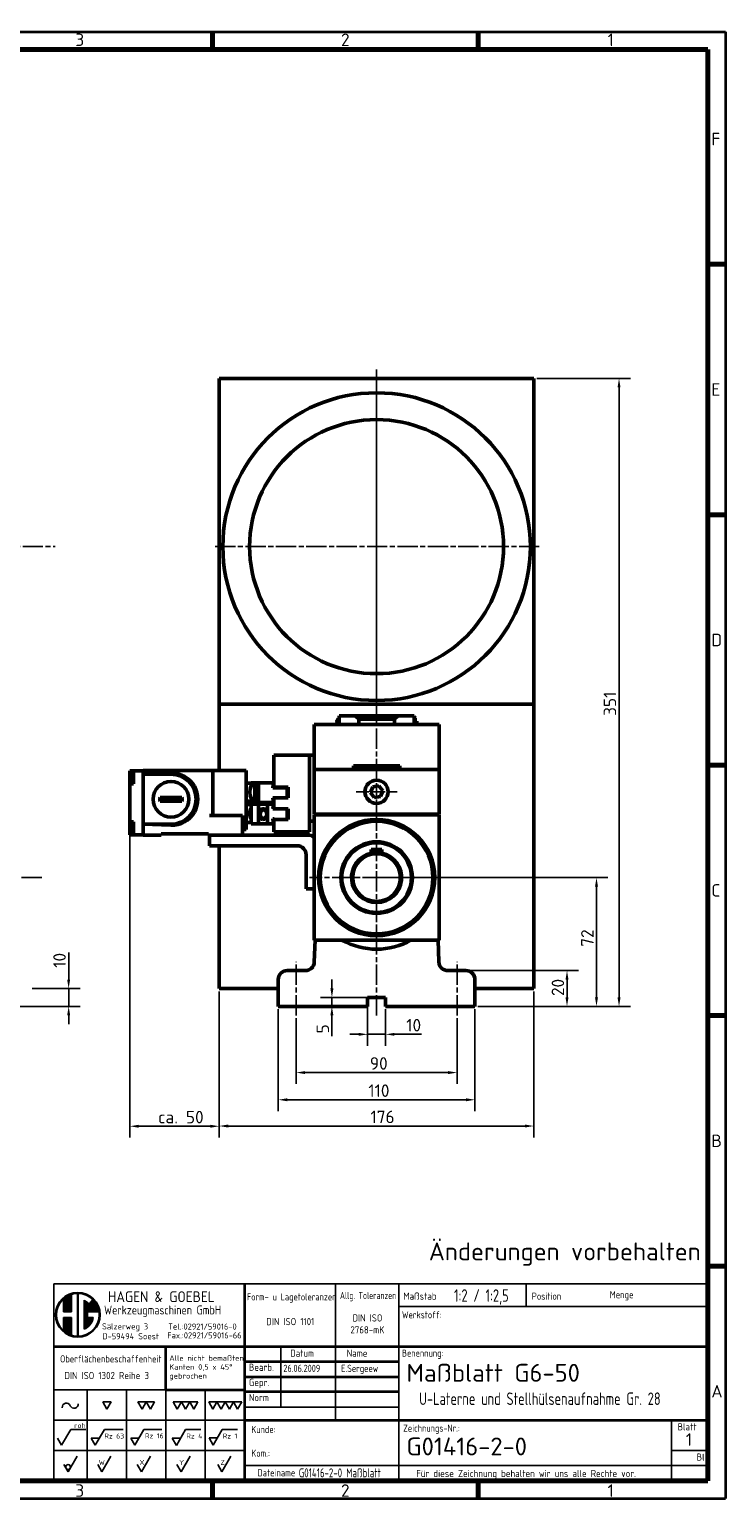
# Model space of a CAD drawing. Header units: millimetres. Extents: x 10 to 1178, y 10 to 831.
# Tile 3 of 3: x 789 to 1178, y 10 to 831. Entities that reach past the tile are written whole.
import ezdxf
from ezdxf.enums import TextEntityAlignment as Align

# ---------------------------------------------------------------- set-up
doc = ezdxf.new("R2010")
doc.units = ezdxf.units.MM
doc.header["$LTSCALE"] = 2
doc.linetypes.add('CHAIN', pattern=[0.3543, 0.2362, -0.0295, 0.0591, -0.0295])
doc.layers.get('0').update_dxf_attribs({"lineweight": 25})
for name, color, linetype, lineweight in [('AM_BOR', 7, 'Continuous', 50), ('Bemaßung (ISO)', 7, 'Continuous', 25), ('Mittellinie (ISO)', 7, 'Continuous', 25), ('Mittelpunktmarkierung (ISO)', 7, 'Continuous', 25), ('Rahmen (ISO)', 7, 'Continuous', 70), ('Sichtbar (ISO)', 7, 'Continuous', 50), ('Symbol (ISO)', 7, 'Continuous', 25), ('Titel (ISO)', 7, 'Continuous', 50)]:
    doc.layers.add(name, color=color, linetype=linetype, lineweight=lineweight)
doc.styles.add('ACDINTS_30', font='isocp.shx')
doc.styles.add('ACDINTS_31', font='isocp.shx')
doc.styles.add('ACDINTS_32', font='isocp.shx')
doc.styles.add('ACDINTS_33', font='isocp.shx')
doc.styles.add('ACDINTS_34', font='isocp.shx')
doc.styles.add('ACDINTS_35', font='isocp.shx')
doc.styles.add('ACDINTS_40', font='isocp.shx')
doc.styles.add('ACDINTS_41', font='isocp.shx')
doc.styles.add('Notiztext (DIN)', font='isocpeur.ttf')
doc.styles.get("Standard").update_dxf_attribs({"font": 'ISOCP.shx'})
doc.styles.add('TextStyle32', font='isocp.shx')
doc.styles.add('TextStyle51', font='isocp.shx', dxfattribs={"width": 0.8})
doc.styles.add('TextStyle52', font='isocp.shx', dxfattribs={"width": 0.8})
doc.styles.add('TextStyle53', font='isocp.shx')
doc.styles.add('TextStyle54', font='isocp.shx')
doc.styles.add('TextStyle55', font='isocp.shx', dxfattribs={"width": 0.8})
doc.styles.add('TextStyle56', font='isocp.shx', dxfattribs={"width": 0.8})
doc.styles.add('TextStyle59', font='isocp.shx', dxfattribs={"width": 0.8})
doc.styles.add('TextStyle60', font='isocp.shx', dxfattribs={"width": 0.8})
doc.styles.add('TextStyle61', font='isocp.shx', dxfattribs={"width": 0.8})
doc.styles.add('TextStyle62', font='isocp.shx')
doc.styles.add('TextStyle63', font='isocp.shx')
doc.styles.add('TextStyle64', font='isocp.shx', dxfattribs={"width": 0.8})
doc.styles.add('TextStyle65', font='isocp.shx', dxfattribs={"width": 0.8})
doc.dimstyles.new('Standard (DIN)', dxfattribs={"dimscale": 2, "dimtxt": 3.5, "dimasz": 2.5, "dimexe": 3.175, "dimexo": 0.8, "dimgap": 0.8, "dimtad": 1, "dimdec": 3, "dimrnd": 1e-08, "dimtxsty": 'Notiztext (DIN)', "dimcen": 0.09, "dimdle": 10, "dimclrd": 256, "dimclre": 256, "dimclrt": 256, "dimazin": 2, "dimtfac": 0.571429, "dimtdec": 3, "dimtmove": 0, "dimatfit": 3, "dimfxl": 1, "dimtolj": 1, "dimlwd": -1, "dimlwe": -1, "dimarcsym": 0})

# ---------------------------------------------------------------- blocks, each defined once
blk = doc.blocks.new('Ränder Hagen+Goebel Rahmen')
at = {"layer": 'Rahmen (ISO)', "linetype": 'Continuous', "lineweight": 35}
for p, q in [((5, 415), (589, 415)), ((589, 415), (589, 5)), ((5, 5), (589, 5))]:
    blk.add_line(p, q, dxfattribs=at)
at = {"layer": 'Rahmen (ISO)'}
for p, q in [((445.5, 410), (445.5, 415)), ((519.75, 410), (519.75, 415)), ((10, 410), (584, 410)), ((584, 410), (584, 10)), ((584, 350), (589, 350)), ((584, 280), (589, 280)), ((584, 210), (589, 210)), ((584, 140), (589, 140)), ((584, 70), (589, 70)), ((10, 10), (584, 10)), ((445.5, 10), (445.5, 5)), ((519.75, 10), (519.75, 5))]:
    blk.add_line(p, q, dxfattribs=at)
at = {"layer": 'Symbol (ISO)', "char_height": 3.5, "style": 'Notiztext (DIN)'}
for s, insert, attachment_point in [('3', (408.375, 411), 8), ('2', (482.625, 411), 8), ('1', (556.875, 411), 8), ('F', (585, 385), 4), ('E', (585, 315), 4), ('D', (585, 245), 4), ('C', (585, 175), 4), ('B', (585, 105), 4), ('A', (585, 35), 4), ('3', (408.375, 9), 2), ('2', (482.625, 9), 2), ('1', (556.875, 9), 2)]:
    blk.add_mtext(s, dxfattribs=dict(at, insert=insert, attachment_point=attachment_point))
blk = doc.blocks.new('Schriftfelder Hagen+Goebel')
at = {"color": 7}
for p, q in [((294.29, 154.82), (111.41, 154.82)), ((111.41, 154.82), (111.41, 99.83)), ((294.29, 99.83), (294.29, 154.82)), ((111.41, 99.83), (294.29, 99.83))]:
    blk.add_line(p, q, dxfattribs=at)
at = {"color": 7, "linetype": 'Continuous', "lineweight": 25}
for p, q in [((116.39, 151.98), (116.39, 147.01)), ((117.99, 152.46), (117.99, 139.96)), ((118.25, 152.46), (118.25, 139.96)), ((114.07, 150.62), (114.07, 147.01)), ((114.34, 150.85), (114.34, 147.01)), ((114.6, 151.05), (114.6, 147.01)), ((114.87, 151.24), (114.87, 147.01)), ((115.13, 151.4), (115.13, 147.01)), ((115.4, 151.54), (115.4, 147.01)), ((115.67, 151.67), (115.67, 147.01)), ((115.93, 151.78), (115.93, 147.01)), ((116.2, 151.88), (116.2, 147.01)), ((119.85, 150.25), (119.85, 142.17)), ((120.12, 150.12), (120.12, 142.3)), ((120.38, 149.97), (120.38, 142.45)), ((120.65, 149.8), (120.65, 142.62)), ((120.92, 149.6), (120.92, 147.01)), ((121.18, 149.36), (121.18, 147.01)), ((121.23, 149.31), (122.36, 150.44)), ((121.45, 149.54), (121.45, 147.01)), ((121.71, 149.8), (121.71, 147.01)), ((121.98, 150.07), (121.98, 147.01)), ((122.25, 150.33), (122.25, 147.01)), ((122.51, 150.25), (122.51, 147.01)), ((122.78, 149.97), (122.78, 147.01)), ((123.04, 149.62), (123.04, 147.01)), ((123.31, 149.2), (123.31, 147.01)), ((123.58, 148.68), (123.58, 147.01)), ((123.84, 147.97), (123.84, 147.01)), ((114.07, 147.01), (116.39, 147.01)), ((114.07, 145.41), (114.07, 141.8)), ((114.07, 145.41), (116.39, 145.41)), ((114.34, 145.41), (114.34, 141.57)), ((114.6, 145.41), (114.6, 141.37)), ((114.87, 145.41), (114.87, 141.18)), ((115.13, 145.41), (115.13, 141.02)), ((115.4, 145.41), (115.4, 140.88)), ((115.67, 145.41), (115.67, 140.75)), ((115.93, 145.41), (115.93, 140.64)), ((116.2, 145.41), (116.2, 140.54)), ((116.39, 145.41), (116.39, 140.44)), ((120.78, 147.01), (124.06, 147.01)), ((120.78, 147.01), (120.78, 145.41)), ((120.78, 145.41), (122.44, 145.41)), ((120.92, 145.41), (120.92, 142.82)), ((121.18, 145.41), (121.18, 143.06)), ((121.45, 145.41), (121.45, 143.34)), ((121.71, 145.41), (121.71, 143.68)), ((121.98, 145.41), (121.98, 144.11)), ((122.25, 145.41), (122.25, 144.7)), ((111.41, 125.21), (142.75, 125.21)), ((120.75, 125.21), (120.75, 99.83)), ((131.75, 125.21), (131.75, 99.83)), ((142.75, 125.21), (142.75, 99.83)), ((153.75, 125.21), (153.75, 99.83)), ((111.41, 116.75), (164.75, 116.75)), ((111.41, 108.29), (164.75, 108.29))]:
    blk.add_line(p, q, dxfattribs=at)
at = {"color": 7, "linetype": 'Continuous', "lineweight": 35}
blk.add_line((142.75, 125.21), (164.75, 125.21), dxfattribs=at)
for p, q in [((125.1, 121.84), (127.41, 121.84)), ((125.1, 121.84), (126.25, 119.84)), ((126.25, 119.84), (127.41, 121.84)), ((134.94, 121.85), (137.25, 121.85)), ((134.94, 121.85), (136.1, 119.85)), ((136.1, 119.85), (137.25, 121.85)), ((137.25, 121.85), (138.41, 119.85)), ((137.25, 121.85), (139.56, 121.85)), ((138.41, 119.85), (139.56, 121.85)), ((144.79, 121.84), (147.1, 121.84)), ((144.79, 121.84), (145.94, 119.84)), ((145.94, 119.84), (147.1, 121.84)), ((148.25, 119.84), (147.1, 121.84)), ((149.41, 121.84), (147.1, 121.84)), ((149.41, 121.84), (148.25, 119.84)), ((149.41, 121.84), (150.56, 119.84)), ((149.41, 121.84), (151.72, 121.84)), ((150.56, 119.84), (151.72, 121.84)), ((154.73, 121.84), (155.88, 119.84)), ((154.73, 121.84), (157.04, 121.84)), ((155.88, 119.84), (157.04, 121.84)), ((157.04, 121.84), (159.35, 121.84)), ((157.04, 121.84), (158.19, 119.84)), ((158.19, 119.84), (159.35, 121.84)), ((161.66, 121.84), (159.35, 121.84)), ((160.5, 119.84), (159.35, 121.84)), ((161.66, 121.84), (160.5, 119.84)), ((161.66, 121.84), (163.97, 121.84)), ((161.66, 121.84), (162.81, 119.84)), ((162.81, 119.84), (163.97, 121.84)), ((112.45, 111.77), (113.6, 109.77)), ((113.6, 109.77), (116.15, 114.17)), ((116.15, 114.17), (120.35, 114.17)), ((121.85, 111.74), (123.01, 109.74)), ((121.85, 111.74), (124.16, 111.74)), ((123.01, 109.74), (125.55, 114.14)), ((125.55, 114.14), (130.76, 114.14)), ((132.92, 111.74), (134.08, 109.74)), ((132.92, 111.74), (135.23, 111.74)), ((134.08, 109.74), (136.62, 114.14)), ((136.62, 114.14), (141.57, 114.14)), ((144.53, 111.7), (146.84, 111.7)), ((144.53, 111.7), (145.69, 109.7)), ((145.69, 109.7), (148.23, 114.1)), ((148.23, 114.1), (152.55, 114.1)), ((154.81, 111.79), (157.12, 111.79)), ((154.81, 111.79), (155.96, 109.79)), ((155.96, 109.79), (158.5, 114.19)), ((158.5, 114.19), (162.82, 114.19)), ((114.25, 104.33), (115.4, 102.33)), ((115.4, 102.33), (117.94, 106.73)), ((123.7, 104.33), (124.85, 102.33)), ((124.85, 102.33), (127.39, 106.73)), ((134.76, 104.33), (135.92, 102.33)), ((135.92, 102.33), (138.46, 106.73)), ((145.85, 104.33), (147.01, 102.33)), ((147.01, 102.33), (149.55, 106.73)), ((157.23, 104.33), (158.39, 102.33)), ((158.39, 102.33), (160.93, 106.73))]:
    blk.add_line(p, q)
at = {"color": 7, "lineweight": 35}
blk.add_line((164.75, 120.98), (164.75, 99.83), dxfattribs=at)
at = {"color": 7, "linetype": 'Continuous', "lineweight": 25}
for radius in [6.25, 5.99]:
    blk.add_circle((118.12, 146.21), radius, dxfattribs=at)
blk.add_circle((115.4, 103.66), 0.667)
for start, end in [(45, 66.8002), (293.1998, 349.5243)]:
    blk.add_arc((118.12, 146.21), 4.39, start, end, dxfattribs=at)
for centre, start, end in [((114.92, 120.36), 21.9122, 185.4858), ((117.09, 121.23), 201.9122, 5.4858)]:
    blk.add_arc(centre, 1.17, start, end)
at = {"layer": 'AM_BOR', "color": 7, "linetype": 'Continuous', "lineweight": 35}
for p, q in [((164.75, 154.82), (164.75, 120.98)), ((111.41, 137.35), (294.29, 137.35)), ((142.75, 125.21), (142.75, 137.35))]:
    blk.add_line(p, q, dxfattribs=at)
at = {"layer": 'AM_BOR', "color": 7, "linetype": 'Continuous', "lineweight": 25}
for p, q in [((190.15, 154.82), (190.15, 116.75)), ((207.93, 154.82), (207.93, 99.83)), ((243.49, 154.82), (243.49, 148.49)), ((207.93, 148.49), (294.29, 148.49)), ((174.91, 137.35), (174.91, 120.43)), ((164.75, 120.43), (207.93, 120.43)), ((284.13, 116.75), (284.13, 99.83)), ((284.13, 108.29), (294.29, 108.29)), ((164.75, 104.06), (294.29, 104.06))]:
    blk.add_line(p, q, dxfattribs=at)
at = {"layer": 'AM_BOR', "color": 7, "lineweight": 35}
blk.add_line((164.75, 116.75), (294.29, 116.75), dxfattribs=at)
at = {"layer": 'Titel (ISO)', "color": 7, "linetype": 'Continuous', "lineweight": 35}
for p, q in [((164.75, 133.12), (207.93, 133.12)), ((164.75, 128.89), (207.93, 128.89)), ((207.93, 124.66), (164.75, 124.66))]:
    blk.add_line(p, q, dxfattribs=at)
at = {"color": 7}
blk.add_text('HAGEN & GOEBEL', height=3, dxfattribs=at).set_placement((126.55, 149.76))
at = {"color": 7, "width": 0.9}
for s, height, p in [('Werkzeugmaschinen GmbH', 2.5, (125.45, 146.3)), ('Sälzerweg 3', 1.7, (124.88, 142.11)), ('Tel.:02921/59016-0', 1.7, (143.38, 142.07)), ('D-59494 Soest', 1.7, (124.99, 139.35)), ('Fax.:02921/59016-66', 1.7, (143.13, 139.6))]:
    blk.add_text(s, height=height, dxfattribs=at).set_placement(p)
at = {"color": 7, "style": 'ACDINTS_30', "width": 0.8}
blk.add_text('Oberflächenbeschaffenheit', height=2, dxfattribs=at).set_placement((113.16, 132.88))
at = {"color": 7, "style": 'ACDINTS_30'}
for s, p in [('Gepr.', (165.95, 126.31)), ('Norm', (165.95, 122.08))]:
    blk.add_text(s, height=2, dxfattribs=at).set_placement(p)
at = {"color": 7, "char_height": 2, "attachment_point": 1, "line_spacing_factor": 0.332}
for s, insert in [('\\fISOCP|b0|i0;\\W0.90;\\H2.0000;Werkstoff:', (208.77, 147.21)), ('\\fISOCP|b0|i0;\\W0.90;\\H2.0000;Benennung:', (208.76, 136.5)), ('\\fISOCP|b0|i0;\\W0.90;\\H2.0000;Zeichnungs-Nr.:', (209.11, 115.53))]:
    blk.add_mtext(s, dxfattribs=dict(at, insert=insert))
at = {"char_height": 1.4}
for s, insert, attachment_point, style in [('roh', (117.1, 114.56), 7, 'ACDINTS_40'), ('Rz 63', (125.53, 111.62), 7, 'ACDINTS_40'), ('Rz 16', (136.89, 111.67), 7, 'ACDINTS_40'), ('Rz 4', (148.45, 111.63), 7, 'ACDINTS_40'), ('Rz 1', (158.63, 111.62), 7, 'ACDINTS_40'), ('W', (125.69, 104.24), 9, 'ACDINTS_41'), ('X', (136.76, 104.25), 9, 'ACDINTS_41'), ('Y', (147.85, 104.24), 9, 'ACDINTS_41'), ('Z', (159.23, 104.26), 9, 'ACDINTS_41')]:
    blk.add_mtext(s, dxfattribs=dict(at, insert=insert, attachment_point=attachment_point, style=style))
at = {"color": 7, "insert": (166.66, 115.16), "char_height": 2, "width": 31.2179, "attachment_point": 1, "line_spacing_factor": 0.996}
blk.add_mtext('\\fISOCP|b0|i0;\\W0.90;\\H2.0000;Kunde:\\P\\PKom.:', dxfattribs=at)
at = {"layer": 'AM_BOR', "color": 7, "style": 'ACDINTS_30'}
for s, width, p in [('Form- u Lagetoleranzen', 0.75, (165.41, 150.21)), ('Allg. Toleranzen', 0.7, (191.43, 150.6)), ('Position', 0.8, (245.09, 150.43)), ('Menge', 0.8, (266.9, 150.83)), ('Dateiname', 0.8, (168.36, 101.05))]:
    blk.add_text(s, height=2, dxfattribs=dict(at, width=width)).set_placement(p)
for s, p in [('Maßstab', (209.15, 150.43)), ('Bearb.', (165.95, 130.54))]:
    blk.add_text(s, height=2, dxfattribs=at).set_placement(p)
at = {"layer": 'AM_BOR', "color": 7, "style": 'ACDINTS_32', "width": 0.983632}
blk.add_text('Datum', height=2, dxfattribs=at).set_placement((180.84, 134.48), align=Align.CENTER)
at = {"layer": 'AM_BOR', "color": 7, "style": 'ACDINTS_31'}
blk.add_text('Name', height=2, dxfattribs=at).set_placement((199.12, 134.48), align=Align.RIGHT)
at = {"layer": 'AM_BOR', "color": 7, "style": 'ACDINTS_32'}
for s, p in [('Blatt', (288.5, 113.9)), ('Bl', (292.31, 105.44))]:
    blk.add_text(s, height=2, dxfattribs=at).set_placement(p, align=Align.CENTER)
at = {"layer": 'AM_BOR', "color": 7, "char_height": 2, "line_spacing_factor": 0.332}
for s, insert, attachment_point, style in [('DIN ISO 1101', (177.55, 143.3), 8, 'ACDINTS_34'), ('DIN ISO 1302 Reihe 3', (114.36, 130.23), 1, 'ACDINTS_33'), ('Für diese Zeichnung behalten wir uns alle Rechte vor.', (212.76, 102.85), 1, 'ACDINTS_33')]:
    blk.add_mtext(s, dxfattribs=dict(at, insert=insert, attachment_point=attachment_point, style=style))
at = {"layer": 'AM_BOR', "color": 7, "line_spacing_factor": 0.996}
for s, insert, char_height, width, attachment_point, style in [('DIN ISO 2768-mK', (199.12, 141), 2, 15.0375, 8, 'ACDINTS_34'), (' \\PAlle nicht bemaßten Kanten 0,5 x 45° gebrochen', (143.71, 137.35), 1.5, 20.5101, 1, 'ACDINTS_35')]:
    blk.add_mtext(s, dxfattribs=dict(at, insert=insert, char_height=char_height, width=width, attachment_point=attachment_point, style=style))
at = {"layer": 'AM_BOR', "color": 7}
for tag, p, height, style, width in [('Maßstab:', (223.33, 149.84), 3.5, 'TextStyle64', 0.8), ('Positionsnummer', (254.96, 149.95), 3.5, 'TextStyle61', 0.8), ('Menge', (277.56, 149.84), 3.5, 'TextStyle60', 0.8), ('Material', (224.04, 143.99), 3, 'TextStyle52', 0.8), ('Halbzeug_(1.Zeile)', (261.93, 144.06), 3, 'TextStyle56', 0.8), ('Material_(2.Zeile)', (224.02, 139.81), 3, 'TextStyle51', 0.8), ('Halbzeug_(2.Zeile)', (261.93, 139.78), 3, 'TextStyle55', 0.8), ('ERSTELLUNGSDATUM', (175.59, 130.24), 2, 'TextStyle63', 0.9), ('AUTOR', (191.76, 130.24), 2, 'TextStyle62', 0.9), ('KONTROLLDATUM', (175.75, 126.01), 2, 'TextStyle53', 0.9), ('KONTROLLIERT_VON', (192.23, 126.32), 2, 'TextStyle54', 0.9), ('Beschreibung_2', (213.59, 121), 3.5, 'TextStyle59', 0.8), ('DATEINAME', (179.92, 100.78), 2.5, 'TextStyle65', 0.8)]:
    blk.add_attdef(tag, p, '', height=height, dxfattribs=dict(at, style=style, width=width))
at = {"layer": 'AM_BOR', "color": 7, "style": 'TextStyle32'}
blk.add_attdef('Plot-Datum', text='', height=3, dxfattribs=at).set_placement((288.92, 100.24), align=Align.CENTER)
at = {"layer": 'Titel (ISO)', "style": 'Notiztext (DIN)'}
blk.add_attdef('TITEL', text='', height=5, dxfattribs=at).set_placement((210.05, 129.99), align=Align.MIDDLE_LEFT)
at = {"layer": 'Titel (ISO)', "color": 7, "style": 'Notiztext (DIN)'}
blk.add_attdef('BAUTEILNUMMER', text='', height=5, dxfattribs=at).set_placement((210.03, 109.41), align=Align.MIDDLE_LEFT)
at = {"layer": 'Titel (ISO)', "style": 'Notiztext (DIN)'}
blk.add_attdef('Blattnummer', text='', height=3.5, dxfattribs=at).set_placement((290.13, 111.34), align=Align.MIDDLE_CENTER)
blk = doc.blocks.new('*D6')
at = {"layer": 'Bemaßung (ISO)'}
for p, q in [((937.77, 278.56), (937.77, 241.81)), ((1027.77, 278.56), (1027.77, 241.81)), ((942.77, 248.16), (1022.77, 248.16))]:
    blk.add_line(p, q, dxfattribs=at)
for points in [[(942.77, 248.99), (942.77, 247.32), (937.77, 248.16)], [(1022.77, 248.99), (1022.77, 247.32), (1027.77, 248.16)]]:
    blk.add_solid(points, dxfattribs=at)
at = {"layer": 'Defpoints', "color": 0}
for p in [(937.77, 280.16), (1027.77, 280.16), (1027.77, 248.16)]:
    blk.add_point(p, dxfattribs=at)
at = {"layer": 'Bemaßung (ISO)', "insert": (979.01, 256.76), "char_height": 7, "attachment_point": 1, "style": 'Notiztext (DIN)'}
blk.add_mtext('\\A1;90', dxfattribs=at)
blk = doc.blocks.new('*D7')
at = {"layer": 'Bemaßung (ISO)'}
for p, q in [((927.77, 283.56), (927.77, 226.6)), ((1037.77, 283.56), (1037.77, 226.6)), ((932.77, 232.95), (1032.77, 232.95))]:
    blk.add_line(p, q, dxfattribs=at)
for points in [[(932.77, 233.79), (932.77, 232.12), (927.77, 232.95)], [(1032.77, 233.79), (1032.77, 232.12), (1037.77, 232.95)]]:
    blk.add_solid(points, dxfattribs=at)
at = {"layer": 'Defpoints', "color": 0}
for p in [(927.77, 285.16), (1037.77, 285.16), (1037.77, 232.95)]:
    blk.add_point(p, dxfattribs=at)
at = {"layer": 'Bemaßung (ISO)', "insert": (978.15, 241.55), "char_height": 7, "attachment_point": 1, "style": 'Notiztext (DIN)'}
blk.add_mtext('\\A1;110', dxfattribs=at)
blk = doc.blocks.new('*D8')
at = {"layer": 'Bemaßung (ISO)'}
for p, q in [((894.77, 293.56), (894.77, 211.93)), ((1070.77, 293.56), (1070.77, 211.93)), ((899.77, 218.28), (1065.77, 218.28))]:
    blk.add_line(p, q, dxfattribs=at)
for points in [[(899.77, 219.11), (899.77, 217.45), (894.77, 218.28)], [(1065.77, 219.11), (1065.77, 217.45), (1070.77, 218.28)]]:
    blk.add_solid(points, dxfattribs=at)
at = {"layer": 'Defpoints', "color": 0}
for p in [(894.77, 295.16), (1070.77, 295.16), (1070.77, 218.28)]:
    blk.add_point(p, dxfattribs=at)
at = {"layer": 'Bemaßung (ISO)', "insert": (979.36, 226.88), "char_height": 7, "attachment_point": 1, "style": 'Notiztext (DIN)'}
blk.add_mtext('\\A1;176', dxfattribs=at)
blk = doc.blocks.new('*D9')
at = {"layer": 'Bemaßung (ISO)'}
for p, q in [((977.77, 288.56), (977.77, 263.19)), ((987.77, 283.56), (987.77, 263.19)), ((972.77, 269.54), (967.77, 269.54)), ((977.77, 269.54), (987.77, 269.54)), ((992.77, 269.54), (1007.97, 269.54))]:
    blk.add_line(p, q, dxfattribs=at)
for points in [[(972.77, 270.37), (972.77, 268.71), (977.77, 269.54)], [(992.77, 270.37), (992.77, 268.71), (987.77, 269.54)]]:
    blk.add_solid(points, dxfattribs=at)
at = {"layer": 'Defpoints', "color": 0}
for p in [(977.77, 290.16), (987.77, 285.16), (987.77, 269.54)]:
    blk.add_point(p, dxfattribs=at)
at = {"layer": 'Bemaßung (ISO)', "insert": (999.37, 278.14), "char_height": 7, "attachment_point": 1, "style": 'Notiztext (DIN)'}
blk.add_mtext('\\A1;10', dxfattribs=at)
blk = doc.blocks.new('*D10')
at = {"layer": 'Bemaßung (ISO)'}
for p, q in [((957.77, 295.16), (957.77, 300.16)), ((986.17, 290.16), (951.42, 290.16)), ((957.77, 290.16), (957.77, 285.16)), ((957.77, 280.16), (957.77, 268.46))]:
    blk.add_line(p, q, dxfattribs=at)
for points in [[(956.93, 295.16), (958.6, 295.16), (957.77, 290.16)], [(956.93, 280.16), (958.6, 280.16), (957.77, 285.16)]]:
    blk.add_solid(points, dxfattribs=at)
at = {"layer": 'Defpoints', "color": 0}
for p in [(987.77, 290.16), (957.77, 285.16), (977.77, 285.16)]:
    blk.add_point(p, dxfattribs=at)
at = {"layer": 'Bemaßung (ISO)', "insert": (949.17, 270.06), "char_height": 7, "attachment_point": 1, "rotation": 90, "style": 'Notiztext (DIN)'}
blk.add_mtext('\\A1;5', dxfattribs=at)
blk = doc.blocks.new('*D11')
at = {"layer": 'Bemaßung (ISO)'}
for p, q in [((1034.37, 305.16), (1095.63, 305.16)), ((1089.28, 290.16), (1089.28, 300.16)), ((1039.37, 285.16), (1095.63, 285.16))]:
    blk.add_line(p, q, dxfattribs=at)
for points in [[(1088.44, 300.16), (1090.11, 300.16), (1089.28, 305.16)], [(1088.44, 290.16), (1090.11, 290.16), (1089.28, 285.16)]]:
    blk.add_solid(points, dxfattribs=at)
at = {"layer": 'Defpoints', "color": 0}
for p in [(1032.77, 305.16), (1089.28, 305.16), (1037.77, 285.16)]:
    blk.add_point(p, dxfattribs=at)
at = {"layer": 'Bemaßung (ISO)', "insert": (1080.68, 290.96), "char_height": 7, "attachment_point": 1, "rotation": 90, "style": 'Notiztext (DIN)'}
blk.add_mtext('\\A1;20', dxfattribs=at)
blk = doc.blocks.new('*D12')
at = {"layer": 'Bemaßung (ISO)'}
for p, q in [((984.37, 357.16), (1112.12, 357.16)), ((1105.77, 290.16), (1105.77, 352.16)), ((1039.37, 285.16), (1112.12, 285.16))]:
    blk.add_line(p, q, dxfattribs=at)
for points in [[(1104.93, 352.16), (1106.6, 352.16), (1105.77, 357.16)], [(1104.93, 290.16), (1106.6, 290.16), (1105.77, 285.16)]]:
    blk.add_solid(points, dxfattribs=at)
at = {"layer": 'Defpoints', "color": 0}
for p in [(982.77, 357.16), (1105.77, 357.16), (1037.77, 285.16)]:
    blk.add_point(p, dxfattribs=at)
at = {"layer": 'Bemaßung (ISO)', "insert": (1097.17, 318.51), "char_height": 7, "attachment_point": 1, "rotation": 90, "style": 'Notiztext (DIN)'}
blk.add_mtext('\\A1;72', dxfattribs=at)
blk = doc.blocks.new('*D13')
at = {"layer": 'Bemaßung (ISO)'}
for p, q in [((1072.37, 636.16), (1124.72, 636.16)), ((1118.37, 290.16), (1118.37, 631.16)), ((1039.37, 285.16), (1124.72, 285.16))]:
    blk.add_line(p, q, dxfattribs=at)
for points in [[(1117.53, 631.16), (1119.2, 631.16), (1118.37, 636.16)], [(1117.53, 290.16), (1119.2, 290.16), (1118.37, 285.16)]]:
    blk.add_solid(points, dxfattribs=at)
at = {"layer": 'Defpoints', "color": 0}
for p in [(1070.77, 636.16), (1118.37, 636.16), (1037.77, 285.16)]:
    blk.add_point(p, dxfattribs=at)
at = {"layer": 'Bemaßung (ISO)', "insert": (1109.77, 447.57), "char_height": 7, "attachment_point": 1, "rotation": 90, "style": 'Notiztext (DIN)'}
blk.add_mtext('\\A1;351', dxfattribs=at)
blk = doc.blocks.new('*D21')
at = {"layer": 'Bemaßung (ISO)'}
for p, q in [((810.53, 300.16), (810.53, 315.36)), ((790.03, 295.16), (816.88, 295.16)), ((810.53, 285.16), (810.53, 295.16)), ((708.03, 285.16), (816.88, 285.16)), ((810.53, 280.16), (810.53, 275.16))]:
    blk.add_line(p, q, dxfattribs=at)
for points in [[(809.69, 300.16), (811.36, 300.16), (810.53, 295.16)], [(809.69, 280.16), (811.36, 280.16), (810.53, 285.16)]]:
    blk.add_solid(points, dxfattribs=at)
at = {"layer": 'Defpoints', "color": 0}
for p in [(788.43, 295.16), (810.53, 295.16), (706.43, 285.16)]:
    blk.add_point(p, dxfattribs=at)
at = {"layer": 'Bemaßung (ISO)', "insert": (801.93, 306.76), "char_height": 7, "attachment_point": 1, "rotation": 90, "style": 'Notiztext (DIN)'}
blk.add_mtext('\\A1;10', dxfattribs=at)
blk = doc.blocks.new('*D24')
at = {"layer": 'Bemaßung (ISO)'}
for p, q in [((844.77, 407.96), (844.77, 211.81)), ((894.77, 293.56), (894.77, 211.81)), ((849.77, 218.16), (889.77, 218.16))]:
    blk.add_line(p, q, dxfattribs=at)
for points in [[(849.77, 218.99), (849.77, 217.32), (844.77, 218.16)], [(889.77, 218.99), (889.77, 217.32), (894.77, 218.16)]]:
    blk.add_solid(points, dxfattribs=at)
at = {"layer": 'Defpoints', "color": 0}
for p in [(844.77, 409.56), (894.77, 295.16), (894.77, 218.16)]:
    blk.add_point(p, dxfattribs=at)
at = {"layer": 'Bemaßung (ISO)', "insert": (856.07, 226.76), "char_height": 7, "attachment_point": 1, "style": 'Notiztext (DIN)'}
blk.add_mtext('\\A1; ca. 50', dxfattribs=at)

msp = doc.modelspace()

# ---------------------------------------------------------------- linework, layer by layer
at = {"layer": 'Mittellinie (ISO)', "linetype": 'CHAIN', "ltscale": 23.990969}
for p, q in [((982.7667, 412.1377), (982.7667, 641.1564)), ((393.8148, 542.1564), (802.95, 542.1564)), ((795.5063, 357.1564), (239.7282, 357.1564)), ((982.7667, 280.1564), (982.7667, 327.9429)), ((937.7667, 280.1564), (937.7667, 310.1564)), ((1027.7667, 280.1564), (1027.7667, 310.1564))]:
    msp.add_line(p, q, dxfattribs=at)
at = {"layer": 'Mittelpunktmarkierung (ISO)', "linetype": 'CHAIN', "ltscale": 23.990969}
for p, q in [((982.7667, 633.1564), (982.7667, 451.1564)), ((1073.7667, 542.1564), (891.7667, 542.1564)), ((982.7667, 394.6564), (982.7667, 319.6564)), ((1020.2667, 357.1564), (945.2667, 357.1564))]:
    msp.add_line(p, q, dxfattribs=at)
at = {"layer": 'Mittelpunktmarkierung (ISO)', "linetype": 'CHAIN', "ltscale": 12.778786}
for p, q in [((982.7667, 416.6564), (982.7667, 393.6564)), ((994.2667, 405.1564), (971.2667, 405.1564))]:
    msp.add_line(p, q, dxfattribs=at)
at = {"layer": 'Sichtbar (ISO)'}
for p, q in [((894.7667, 454.1564), (894.7667, 636.1564)), ((894.7667, 636.1564), (1070.7667, 636.1564)), ((1070.7667, 636.1564), (1070.7667, 454.1564)), ((1070.7667, 454.1564), (894.7667, 454.1564)), ((894.7667, 416.9564), (894.7667, 454.1564)), ((1070.7667, 454.1564), (1070.7667, 295.1564)), ((970.7667, 447.6564), (961.7667, 447.6564)), ((961.7667, 442.6564), (961.7667, 447.6564)), ((970.7667, 447.6564), (980.7667, 447.6564)), ((972.7667, 445.6564), (970.7667, 447.6564)), ((992.7667, 445.6564), (972.7667, 445.6564)), ((972.7667, 442.6564), (972.7667, 445.6564)), ((980.7667, 447.6564), (984.7667, 447.6564)), ((981.3441, 446.6564), (980.7667, 447.6564)), ((984.1894, 446.6564), (981.3441, 446.6564)), ((984.7667, 447.6564), (984.1894, 446.6564)), ((984.7667, 447.6564), (994.7667, 447.6564)), ((994.7667, 447.6564), (992.7667, 445.6564)), ((992.7667, 442.6564), (992.7667, 445.6564)), ((1003.7667, 447.6564), (994.7667, 447.6564)), ((1003.7667, 442.6564), (1003.7667, 447.6564)), ((1004.2667, 446.5064), (1003.7667, 447.0064)), ((1004.2667, 446.5064), (1004.2667, 442.6564)), ((1004.2667, 444.6564), (1005.2667, 444.6564)), ((1005.2667, 444.6564), (1005.2667, 442.6564)), ((947.7667, 417.6564), (947.7667, 442.6564)), ((947.7667, 442.6564), (1017.7667, 442.6564)), ((1017.7667, 442.6564), (1017.7667, 417.6564)), ((925.2667, 407.6564), (925.2667, 425.6564)), ((925.2667, 425.6564), (945.2667, 425.6564)), ((945.2667, 425.6564), (945.2667, 382.6564)), ((945.2667, 388.6564), (945.2667, 425.6564)), ((945.2667, 425.6564), (947.7667, 425.6564)), ((995.7667, 419.6564), (969.7667, 419.6564)), ((969.7667, 419.6564), (969.7667, 417.6564)), ((995.7667, 417.6564), (995.7667, 419.6564)), ((844.7667, 416.8564), (844.7667, 413.5564)), ((846.7667, 416.8564), (844.7667, 416.8564)), ((844.7667, 413.5564), (844.7667, 409.5564)), ((844.9667, 415.5408), (844.9667, 413.9564)), ((844.9667, 413.9564), (845.4231, 413.9564)), ((845.4231, 413.1564), (844.9667, 413.1564)), ((844.9667, 413.1564), (844.9667, 411.1721)), ((845.4231, 416.0389), (846.7667, 416.1564)), ((845.4231, 413.9564), (845.7767, 413.9564)), ((845.7767, 413.1564), (845.4231, 413.1564)), ((845.4231, 410.674), (846.7667, 410.5564)), ((845.7767, 413.1564), (845.7767, 413.9564)), ((846.7667, 416.8564), (846.7667, 409.5564)), ((852.2667, 416.8564), (846.7667, 416.8564)), ((852.2667, 416.8564), (852.2667, 416.9564)), ((889.2365, 416.9564), (852.2667, 416.9564)), ((852.2667, 416.8564), (852.2667, 381.0564)), ((852.2667, 414.9564), (867.7667, 415.4977)), ((867.7667, 414.9564), (852.2667, 414.9564)), ((889.2365, 416.9564), (891.1667, 416.9564)), ((891.8366, 416.9564), (891.1667, 416.9564)), ((891.1667, 391.9564), (891.1667, 416.9564)), ((896.6929, 416.9564), (891.8366, 416.9564)), ((898.9099, 416.9564), (896.6929, 416.9564)), ((906.2621, 416.9564), (898.9099, 416.9564)), ((908.3752, 416.9564), (906.2621, 416.9564)), ((908.7667, 416.9564), (908.3752, 416.9564)), ((908.7667, 416.9564), (909.7667, 416.9564)), ((909.7667, 383.9564), (909.7667, 416.9564)), ((947.7667, 417.6564), (947.7667, 392.6564)), ((1017.7667, 417.6564), (947.7667, 417.6564)), ((1017.7667, 392.6564), (1017.7667, 417.6564)), ((846.7667, 409.5564), (844.7667, 409.5564)), ((844.7667, 409.5564), (844.7667, 388.3564)), ((909.7667, 409.9464), (914.6894, 409.9464)), ((916.6667, 410.1564), (912.6667, 410.1564)), ((912.6667, 409.9464), (912.6667, 410.1564)), ((914.6894, 399.9664), (914.6894, 409.9464)), ((925.1667, 410.1564), (916.6667, 410.1564)), ((916.6667, 399.1564), (916.6667, 410.1564)), ((924.6952, 407.3564), (925.1667, 410.1554)), ((932.6667, 407.3564), (924.6952, 407.3564)), ((925.1667, 410.1554), (925.1667, 410.1564)), ((933.2667, 407.6564), (925.2667, 407.6564)), ((925.5228, 407.3564), (925.5228, 407.6564)), ((932.6667, 407.6564), (932.6667, 407.3564)), ((932.6667, 401.6564), (932.6667, 407.3564)), ((933.2667, 401.6564), (933.2667, 407.6564)), ((979.339, 404.6559), (980.6194, 407.8747)), ((981.4863, 401.9376), (979.339, 404.6559)), ((980.6194, 407.8747), (984.0471, 408.3752)), ((984.0471, 408.3752), (986.1945, 405.657)), ((986.1945, 405.657), (984.9141, 402.4382)), ((861.6161, 401.9564), (873.9174, 401.9564)), ((873.9174, 399.9564), (861.6161, 399.9564)), ((909.7667, 399.9664), (914.6894, 399.9664)), ((909.7667, 397.9464), (912.6667, 397.9464)), ((912.6667, 399.1564), (912.6667, 399.9664)), ((916.6667, 399.1564), (912.6667, 399.1564)), ((912.6667, 398.1564), (912.6667, 387.1564)), ((912.6667, 398.1564), (916.6667, 398.1564)), ((925.1667, 399.1564), (916.6667, 399.1564)), ((916.6667, 398.1564), (916.6667, 387.1564)), ((916.6667, 398.1564), (921.753, 398.1564)), ((919.2167, 395.6564), (919.2187, 395.6564)), ((921.753, 398.1564), (921.753, 387.1564)), ((921.753, 398.1564), (925.1667, 398.1564)), ((925.1667, 399.1574), (924.7457, 401.6564)), ((924.7457, 401.6564), (925.2667, 401.6564)), ((924.7457, 395.6564), (925.1667, 398.1554)), ((925.2667, 395.6564), (924.7457, 395.6564)), ((925.1667, 399.1564), (925.1667, 399.1574)), ((925.1667, 398.1554), (925.1667, 398.1564)), ((925.2667, 401.6564), (933.2667, 401.6564)), ((925.2667, 395.6564), (925.2667, 401.6564)), ((933.2667, 395.6564), (925.2667, 395.6564)), ((932.6667, 395.6564), (932.6667, 389.6564)), ((933.2667, 389.6564), (933.2667, 395.6564)), ((984.9141, 402.4382), (981.4863, 401.9376)), ((846.7667, 388.3564), (844.7667, 388.3564)), ((844.7667, 388.3564), (844.7667, 384.3564)), ((844.9667, 386.3408), (844.9667, 384.5564)), ((845.4231, 386.8389), (846.7667, 386.9564)), ((846.7667, 388.3564), (846.7667, 381.0564)), ((867.7667, 386.4152), (852.2667, 386.9564)), ((867.7667, 386.9564), (852.2667, 386.9564)), ((905.8365, 391.9564), (889.2365, 391.9564)), ((905.8365, 391.9564), (907.7667, 391.9564)), ((907.7667, 380.9564), (907.7667, 391.9564)), ((909.7667, 387.9664), (912.6667, 387.9664)), ((912.6667, 387.1564), (916.6667, 387.1564)), ((916.6667, 387.1564), (921.753, 387.1564)), ((919.2167, 389.6564), (919.2187, 389.6564)), ((921.753, 387.1564), (925.1667, 387.1564)), ((925.1667, 387.1574), (924.6952, 389.9564)), ((924.6952, 389.9564), (925.5228, 389.9564)), ((925.1667, 387.1564), (925.1667, 387.1574)), ((925.2667, 389.6564), (933.2667, 389.6564)), ((925.2667, 382.6564), (925.2667, 389.6564)), ((925.5228, 389.9564), (925.5228, 389.6564)), ((947.7667, 388.6564), (945.2667, 388.6564)), ((947.7667, 392.6564), (1017.7667, 392.6564)), ((947.7667, 322.1564), (947.7667, 392.1564)), ((947.7667, 392.1564), (1017.7667, 392.1564)), ((965.2667, 392.1564), (965.2667, 392.6564)), ((965.2667, 392.6564), (965.2667, 392.1564)), ((1000.2667, 392.6564), (1000.2667, 392.1564)), ((1012.7667, 392.6564), (1012.7667, 392.1564)), ((1017.7667, 392.1564), (1017.7667, 322.1564)), ((844.7667, 384.3564), (844.7667, 381.0564)), ((846.7667, 381.0564), (844.7667, 381.0564)), ((844.9667, 384.5564), (845.4231, 384.5564)), ((845.4231, 383.7564), (844.9667, 383.7564)), ((844.9667, 383.7564), (844.9667, 381.9721)), ((845.4231, 384.5564), (845.7767, 384.5564)), ((845.7767, 383.7564), (845.4231, 383.7564)), ((845.4231, 381.474), (846.7667, 381.3564)), ((845.7767, 383.7564), (845.7767, 384.5564)), ((852.2667, 381.0564), (846.7667, 381.0564)), ((852.2667, 380.9564), (852.2667, 381.0564)), ((852.2667, 380.9564), (862.2667, 380.9564)), ((862.2667, 381.6564), (888.7667, 381.6564)), ((862.2667, 380.9564), (862.2667, 381.6564)), ((888.7667, 381.6564), (888.7667, 380.9564)), ((888.7667, 380.9564), (905.8365, 380.9564)), ((889.3661, 374.9564), (889.3661, 380.9564)), ((906.1148, 380.9564), (905.8365, 380.9564)), ((906.1148, 380.9564), (944.3661, 380.9564)), ((907.7667, 383.9564), (908.3752, 383.9564)), ((908.3752, 383.9564), (908.7667, 383.9564)), ((909.7667, 383.9564), (908.7667, 383.9564)), ((945.2667, 382.6564), (925.2667, 382.6564)), ((938.3661, 374.9564), (889.3661, 374.9564)), ((894.7667, 295.1564), (894.7667, 374.9564)), ((943.3661, 350.9564), (943.3661, 369.9564)), ((979.7667, 372.8564), (985.7667, 372.8564)), ((979.7667, 370.8312), (979.7667, 372.8564)), ((985.7667, 372.8564), (985.7667, 370.8312)), ((947.7667, 350.9564), (943.3661, 350.9564)), ((1017.7667, 322.1564), (947.7667, 322.1564)), ((947.9352, 309.9819), (948.3604, 322.1564)), ((1017.1731, 322.1564), (1017.5982, 309.9819)), ((932.7667, 305.1564), (942.9383, 305.1564)), ((1022.5952, 305.1564), (1032.7667, 305.1564)), ((927.7667, 285.1564), (927.7667, 300.1564)), ((1037.7667, 300.1564), (1037.7667, 285.1564)), ((927.7667, 295.1564), (894.7667, 295.1564)), ((987.7667, 290.1564), (977.7667, 290.1564)), ((977.7667, 290.1564), (977.7667, 285.1564)), ((987.7667, 285.1564), (987.7667, 290.1564)), ((1070.7667, 295.1564), (1037.7667, 295.1564)), ((977.7667, 285.1564), (927.7667, 285.1564)), ((1037.7667, 285.1564), (987.7667, 285.1564))]:
    msp.add_line(p, q, dxfattribs=at)
at = {"layer": 'Sichtbar (ISO)', "flags": 128}
for points in [[(914.6224, 409.9402), (914.6278, 409.9406), (914.633, 409.9411), (914.638, 409.9415), (914.6427, 409.942), (914.6473, 409.9424), (914.6516, 409.9428), (914.6557, 409.9432), (914.6596, 409.9435), (914.6632, 409.9439), (914.6666, 409.9442), (914.6697, 409.9445), (914.6726, 409.9448), (914.6753, 409.945), (914.6778, 409.9453), (914.68, 409.9455), (914.682, 409.9457), (914.6837, 409.9459), (914.6852, 409.946), (914.6865, 409.9461), (914.6875, 409.9462), (914.6883, 409.9463), (914.6889, 409.9464), (914.6892, 409.9464), (914.6894, 409.9464)], [(914.6894, 399.9664), (914.6892, 399.9664), (914.6889, 399.9665), (914.6883, 399.9665), (914.6875, 399.9666), (914.6865, 399.9667), (914.6852, 399.9669), (914.6837, 399.967), (914.682, 399.9672), (914.68, 399.9674), (914.6778, 399.9676), (914.6753, 399.9678), (914.6726, 399.9681), (914.6697, 399.9684), (914.6666, 399.9687), (914.6632, 399.969), (914.6596, 399.9693), (914.6557, 399.9697), (914.6516, 399.9701), (914.6473, 399.9705), (914.6427, 399.9709), (914.638, 399.9713), (914.633, 399.9718), (914.6278, 399.9722), (914.6224, 399.9727)]]:
    msp.add_lwpolyline(points, dxfattribs=at)
at = {"layer": 'Sichtbar (ISO)'}
for centre, radius in [((982.7667, 542.1564), 86), ((982.7667, 542.1564), 71), ((867.7667, 400.9564), 10), ((982.7667, 405.1564), 6.5), ((982.7667, 357.1564), 32.5), ((982.7667, 357.1564), 31.5), ((982.7667, 357.1564), 20), ((982.7667, 357.1564), 19.4641), ((982.7667, 357.1564), 13.3142)]:
    msp.add_circle(centre, radius, dxfattribs=at)
for centre, radius, start, end in [((962.5667, 444.1564), 2, 113.5781785, 228.5903779), ((845.4667, 415.5408), 0.5, 95, 180), ((845.4667, 411.1721), 0.5, 180, 265), ((867.7667, 400.9564), 14, 270, 90), ((867.7667, 400.9564), 15, 331.1338885, 28.8661115), ((867.7667, 400.9564), 6.2314, 170.7654096, 189.2345904), ((867.7667, 400.9564), 6.2314, 350.7654096, 9.2345904), ((845.4667, 386.3408), 0.5, 95, 180), ((845.4667, 381.9721), 0.5, 180, 265), ((944.3661, 375.9564), 5, 47.1465295, 90), ((938.3661, 369.9564), 5, 0, 90), ((982.7667, 357.1564), 14, 102.3736251, 77.6263749), ((982.7667, 357.1564), 14, 77.6263749, 102.3736251), ((982.7667, 357.1564), 40, 241.0449756, 298.9550244), ((932.7667, 300.1564), 5, 90, 180), ((942.9383, 310.1564), 5, 270, 358), ((1022.5952, 310.1564), 5, 182, 270), ((1032.7667, 300.1564), 5, 0, 90)]:
    msp.add_arc(centre, radius, start, end, dxfattribs=at)
for centre, major_axis, ratio, start_param, end_param in [((868.2751, 400.9564), (-14.559, 0), 0.99939008, 3.66252652, 4.74731685), ((914.7667, 404.9564), (0, -4.99), 0.57735027, 3.19171384, 6.23306412), ((923.8551, 404.6564), (0, 3), 0.74895572, 5.83215849, 5.89385216), ((914.7667, 392.9564), (0, -4.99), 0.57735027, 3.95833451, 5.46644345), ((919.2187, 392.6564), (0, 3), 0.74895572, 3.14159265, 6.28318531), ((868.2751, 400.9564), (-14.559, 0), 0.99939008, 1.53586846, 2.62065879), ((923.8551, 392.6564), (0, -3), 0.74895572, 0.38933314, 0.45102681)]:
    msp.add_ellipse(centre, major_axis=major_axis, ratio=ratio, start_param=start_param, end_param=end_param, dxfattribs=at)
for centre, major_axis in [((919.2167, 392.6564), (0, -3)), ((919.5755, 392.6564), (0, -2.4585))]:
    msp.add_ellipse(centre, major_axis=major_axis, ratio=0.74895572, dxfattribs=at)

# ---------------------------------------------------------------- block references
at = {"xscale": 2, "yscale": 2, "zscale": 2}
msp.add_blockref('Ränder Hagen+Goebel Rahmen', (0, 0), dxfattribs=at)
msp.add_blockref('Schriftfelder Hagen+Goebel', (579.4132, -179.6567), dxfattribs=at).add_auto_attribs({'Blattnummer': '1 ', 'TITEL': 'Maßblatt G6-50 ', 'BAUTEILNUMMER': 'G01416-2-0', 'Beschreibung_2': 'U-Laterne und Stellhülsenaufnahme Gr. 28', 'AUTOR': 'E.Sergeew', 'ERSTELLUNGSDATUM': '26.06.2009', 'Maßstab:': '1:2 / 1:2,5', 'DATEINAME': 'G01416-2-0 Maßblatt '})

# ---------------------------------------------------------------- texts
at = {"layer": 'Symbol (ISO)', "insert": (1011.9901, 153.1929), "char_height": 10, "width": 153.562899, "attachment_point": 1, "style": 'Notiztext (DIN)'}
msp.add_mtext('{\\fISOCPEUR|b0|i0;\\H10.0000;Änderungen vorbehalten }', dxfattribs=at)

# ---------------------------------------------------------------- dimensions: what is measured, and where the dimension line sits
at = {"layer": 'Bemaßung (ISO)'}
for base, p1, p2, angle, override, picture, middle in [((1118.3663, 636.1564), (1037.7667, 285.1564), (1070.7667, 636.1564), 90, {"dimdec": 3, "dimtp": 0, "dimtm": 0, "dimtdec": 3, "dimatfit": 2}, '*D13', (1118.3663, 453.5246)), ((1105.7667, 357.1564), (1037.7667, 285.1564), (982.7667, 357.1564), 90, {"dimdec": 3, "dimtp": 0, "dimtm": 0, "dimtdec": 3, "dimatfit": 2}, '*D12', (1105.7667, 322.7103)), ((810.5262, 295.1564), (706.4274, 285.1564), (788.4274, 295.1564), 90, {"dimdec": 3, "dimtp": 0, "dimtm": 0, "dimtdec": 3, "dimatfit": 2}, '*D21', (810.5262, 310.2564)), ((1089.2772, 305.1564), (1037.7667, 285.1564), (1032.7667, 305.1564), 90, {"dimdec": 3, "dimtp": 0, "dimtm": 0, "dimtdec": 3, "dimatfit": 2}, '*D11', (1089.2772, 295.1564)), ((957.7667, 285.1564), (987.7667, 290.1564), (977.7667, 285.1564), 90, {"dimdec": 3, "dimse2": 1, "dimtp": 0, "dimtm": 0, "dimtdec": 3, "dimatfit": 2}, '*D10', (957.7667, 271.8064)), ((1070.7667, 218.2801), (894.7667, 295.1564), (1070.7667, 295.1564), 180, {"dimdec": 3, "dimtp": 0, "dimtm": 0, "dimtdec": 3, "dimatfit": 2}, '*D8', (985.3091, 218.2801)), ((987.7667, 269.5388), (977.7667, 290.1564), (987.7667, 285.1564), 180, {"dimdec": 3, "dimtp": 0, "dimtm": 0, "dimtdec": 3, "dimatfit": 2}, '*D9', (1002.8667, 269.5388)), ((1037.7667, 232.9527), (927.7667, 285.1564), (1037.7667, 285.1564), 180, {"dimdec": 3, "dimtp": 0, "dimtm": 0, "dimtdec": 3, "dimatfit": 2}, '*D7', (983.4036, 232.9527)), ((1027.7667, 248.1564), (937.7667, 280.1564), (1027.7667, 280.1564), 180, {"dimdec": 3, "dimtp": 0, "dimtm": 0, "dimtdec": 3, "dimatfit": 2}, '*D6', (983.2131, 248.1564))]:
    dim = msp.add_linear_dim(base=base, p1=p1, p2=p2, angle=angle, dimstyle='Standard (DIN)', override=override, dxfattribs=at)
    dim.commit()
    dim.dimension.update_dxf_attribs({"geometry": picture, "text_midpoint": middle, "dimtype": 160})
dim = msp.add_linear_dim(base=(894.7667, 218.1568), p1=(844.7667, 409.5564), p2=(894.7667, 295.1564), angle=180, text=' ca. 50', dimstyle='Standard (DIN)', override={"dimdec": 3, "dimtp": 0, "dimtm": 0, "dimtdec": 3, "dimatfit": 2}, dxfattribs=at)
dim.commit()
dim.dimension.update_dxf_attribs({"geometry": '*D24', "text_midpoint": (870.4167, 218.1568), "dimtype": 160})

doc.saveas('drawing.dxf')
